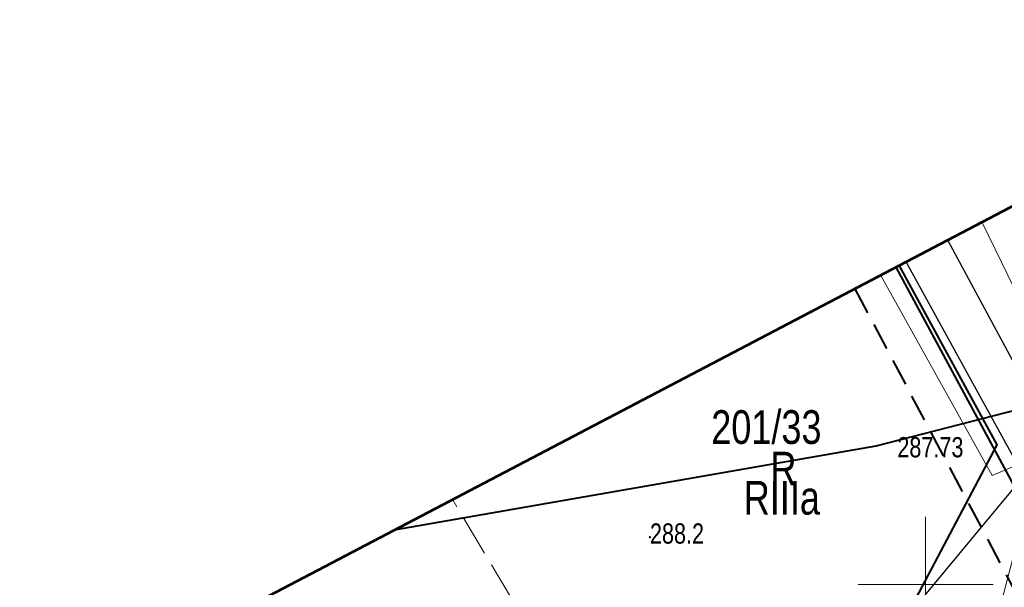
# Model space of a CAD drawing. Header units: metres. Extents: x 7437397 to 7437781, y 5556608 to 5556944.
# Tile 5 of 58: x 7437466 to 7437503, y 5556700 to 5556721. Entities that reach past the tile are written whole.
import ezdxf

# ---------------------------------------------------------------- set-up
doc = ezdxf.new("R2010")
doc.units = ezdxf.units.M
doc.header["$MEASUREMENT"] = 0
for name, pattern in [('EGBK02-500', [2, 1.5, -0.5]), ('EGBU01-500', [1, 0.5, -0.5]), ('KTCR02-500', [1.5, 1, -0.5])]:
    doc.linetypes.add(name, pattern=pattern)
for name, color, linetype, lineweight in [('BUIB02_01', 250, 'Continuous', 5), ('EGBD03', 250, 'Continuous', 5), ('EGBK02', 250, 'Continuous', 5), ('EGBU01', 250, 'Continuous', 5), ('KTOK05_01', 250, 'Continuous', 5), ('MPZP', 250, 'Continuous', 5), ('punkt wysokościowy naturalny', 7, 'Continuous', 5), ('punkt wysokościowy sztuczny', 7, 'Continuous', 5), ('RTPW01', 250, 'Continuous', 5), ('RTPW02', 250, 'Continuous', 5), ('SUPK_01', 250, 'Continuous', 5), ('SUPW_01', 250, 'Continuous', 5), ('Warstwa 1', 250, 'Continuous', 5), ('Warstwa 3', 250, 'Continuous', 5)]:
    doc.layers.add(name, color=color, linetype=linetype, lineweight=lineweight)
doc.styles.get("Standard").update_dxf_attribs({"font": 'txt.shx', "width": 0.75})
doc.linetypes.add('KTOK05_01-500', pattern='A,3.75,[13,dgnlstyle-rozp_2015.shx,S=0.002778,R=0,X=0,Y=0],3.75', length=7.5)

# ---------------------------------------------------------------- blocks, each defined once
blk = doc.blocks.new('PW01')
at = {"layer": 'punkt wysokościowy naturalny', "linetype": 'Continuous', "lineweight": 13}
h = blk.add_hatch(color=0, dxfattribs=at)
edge = h.paths.add_edge_path()
edge.add_arc((0, 0), 0.45, 0, 360)
blk = doc.blocks.new('PW02')
at = {"layer": 'punkt wysokościowy sztuczny', "linetype": 'Continuous', "lineweight": 13}
h = blk.add_hatch(color=0, dxfattribs=at)
edge = h.paths.add_edge_path()
edge.add_arc((0, 0), 0.45, 0, 360)

msp = doc.modelspace()

# ---------------------------------------------------------------- linework, layer by layer
at = {"layer": 'BUIB02_01', "color": 212, "linetype": 'Continuous', "lineweight": 40, "flags": 128}
msp.add_lwpolyline([(7437506.941, 5556685.963), (7437509.534, 5556692.104), (7437498.91, 5556711.759)], dxfattribs=at)
at = {"layer": 'EGBD03', "color": 114, "linetype": 'Continuous', "lineweight": 30, "true_color": 0x00b140, "flags": 128}
for points in [[(7437500.826, 5556712.754), (7437514.47, 5556687.46)], [(7437499.279, 5556711.943), (7437503.64, 5556704.01)], [(7437498.82, 5556698.2), (7437503.64, 5556704.01)]]:
    msp.add_lwpolyline(points, dxfattribs=at)
at = {"layer": 'EGBK02', "color": 96, "linetype": 'EGBK02-500', "lineweight": 13, "flags": 128}
for points in [[(7437503.64, 5556704.01), (7437499.279, 5556711.943)], [(7437493.866, 5556683.974), (7437482.458, 5556703.133)]]:
    msp.add_lwpolyline(points, dxfattribs=at)
at = {"layer": 'EGBU01', "color": 96, "linetype": 'EGBU01-500', "lineweight": 13, "flags": 128}
for points in [[(7437503.64, 5556704.01), (7437499.279, 5556711.943)], [(7437499.279, 5556711.943), (7437503.64, 5556704.01)]]:
    msp.add_lwpolyline(points, dxfattribs=at)
at = {"layer": 'KTOK05_01', "color": 7, "linetype": 'KTOK05_01-500', "lineweight": 40, "flags": 128}
msp.add_lwpolyline([(7437499.019, 5556711.807), (7437502.64, 5556705.18), (7437498.93, 5556698.16)], dxfattribs=at)
at = {"layer": 'MPZP', "color": 212, "linetype": 'KTOK05_01-500', "lineweight": 40, "flags": 128}
msp.add_lwpolyline([(7437480.35, 5556702.039), (7437498.164, 5556705.138), (7437519.727, 5556710.673), (7437570.307, 5556733.919), (7437638.513, 5556770.222), (7437729.943, 5556819.329)], dxfattribs=at)
at = {"layer": 'MPZP', "color": 212, "linetype": 'KTCR02-500', "lineweight": 40, "flags": 128}
msp.add_lwpolyline([(7437497.375, 5556710.955), (7437506.891, 5556692.994), (7437504.828, 5556688.703), (7437494.07, 5556686.185), (7437470.017, 5556683.31)], dxfattribs=at)
at = {"layer": 'SUPK_01', "color": 36, "linetype": 'Continuous', "lineweight": 13, "flags": 128}
msp.add_lwpolyline([(7437502.103, 5556713.422), (7437504.97, 5556707.53), (7437502.28, 5556697.34)], dxfattribs=at)
at = {"layer": 'SUPW_01', "color": 5, "linetype": 'Continuous', "lineweight": 13, "flags": 128}
msp.add_lwpolyline([(7437624.519, 5556762.969), (7437600.44, 5556750.19), (7437586.81, 5556744.55), (7437574.29, 5556738.446), (7437539.95, 5556721.509), (7437526.12, 5556714.05), (7437502.465, 5556704.034), (7437498.34, 5556711.451)], dxfattribs=at)
at = {"layer": 'Warstwa 1', "color": 207, "linetype": 'Continuous', "lineweight": 53, "true_color": 0x6e1e6e, "flags": 128}
msp.add_lwpolyline([(7437466.384, 5556694.725), (7437479.253, 5556654.299), (7437507.556, 5556623.548), (7437507.556, 5556623.548), (7437761.553, 5556761.255), (7437724.258, 5556829.774), (7437466.384, 5556694.725)], close=True, dxfattribs=at)
at = {"layer": 'Warstwa 3', "color": 7, "linetype": 'Continuous', "lineweight": 0}
for p, q in [((7437500, 5556702.5), (7437500, 5556697.5)), ((7437497.5, 5556700), (7437502.5, 5556700))]:
    msp.add_line(p, q, dxfattribs=at)

# ---------------------------------------------------------------- block references
at = {"layer": 'RTPW01', "color": 7, "linetype": 'Continuous', "lineweight": 13, "xscale": 0.1, "yscale": 0.1, "zscale": 0.1}
msp.add_blockref('PW01', (7437489.77, 5556701.75), dxfattribs=at)
at = {"layer": 'RTPW02', "color": 7, "linetype": 'Continuous', "lineweight": 13, "xscale": 0.1, "yscale": 0.1, "zscale": 0.1}
msp.add_blockref('PW02', (7437502.64, 5556705.18), dxfattribs=at)

# ---------------------------------------------------------------- texts
at = {"layer": 'EGBD03', "color": 114, "linetype": 'Continuous', "lineweight": 30, "true_color": 0x00b140, "insert": (7437492.046, 5556705.19), "char_height": 1.25, "attachment_point": 7, "line_spacing_factor": 0.6}
msp.add_mtext('\\FWORKING_1250;\\H1x;\\W0.8;201/33', dxfattribs=at)
at = {"layer": 'EGBK02', "color": 96, "linetype": 'Continuous', "lineweight": 30, "insert": (7437493.253, 5556703.838), "char_height": 1.25, "attachment_point": 1, "line_spacing_factor": 0.6}
msp.add_mtext('\\FWORKING_1250;\\H1x;\\W0.8;RIIIa', dxfattribs=at)
at = {"layer": 'EGBU01', "color": 96, "linetype": 'Continuous', "lineweight": 30, "insert": (7437494.244, 5556703.667), "char_height": 1.25, "attachment_point": 7, "line_spacing_factor": 0.6}
msp.add_mtext('\\FWORKING_1250;\\H1x;\\W0.8;R', dxfattribs=at)
at = {"layer": 'RTPW01', "color": 7, "linetype": 'Continuous', "lineweight": 13, "char_height": 0.75, "line_spacing_factor": 0.6}
for s, insert, attachment_point in [('\\FWORKING_1250;\\H1x;\\W0.8;287.73', (7437498.95, 5556705.46), 1), ('\\FWORKING_1250;\\H1x;\\W0.8;288.2', (7437489.77, 5556701.5), 7)]:
    msp.add_mtext(s, dxfattribs=dict(at, insert=insert, attachment_point=attachment_point))

doc.saveas('drawing.dxf')
